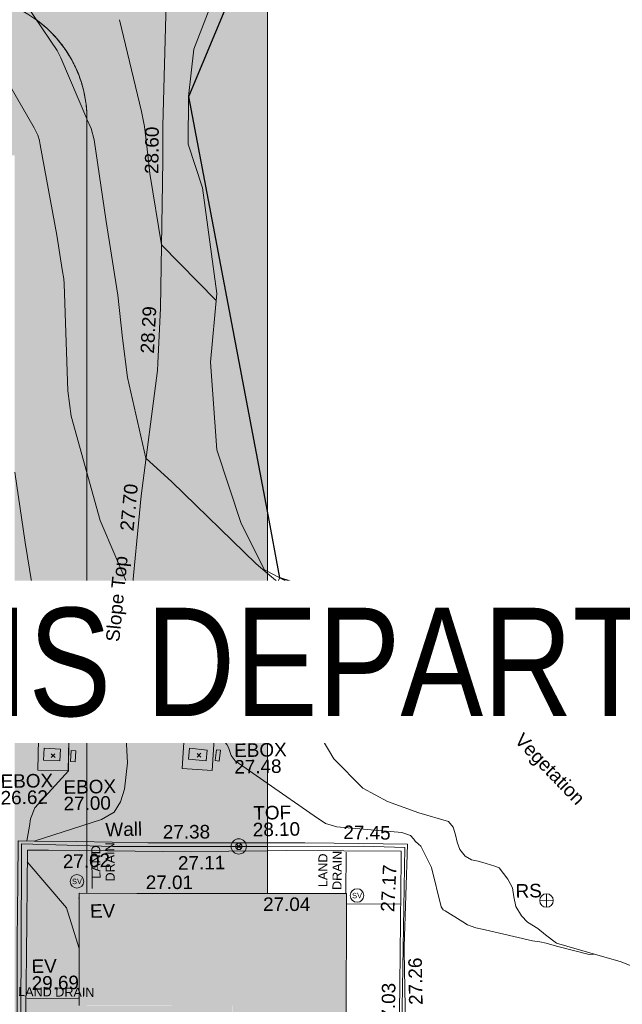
# Model space of a CAD drawing. Header units: millimetres. Extents: x -287732 to 520720, y -88450 to 287754.
# Tile 238 of 256: x 99810 to 116515, y -2644 to 24645. Entities that reach past the tile are written whole.
import ezdxf

# ---------------------------------------------------------------- set-up
doc = ezdxf.new("R2010")
doc.units = ezdxf.units.MM
doc.linetypes.add('IMPORT-UG_DRAINAGE_UNIDENTIFIED_QLB2 _2_', pattern=[2700, 1500, -300, 0, -250, 150, -300, 0, -200])
doc.linetypes.add('IMPORT-UG_ELEC_STREET LIGHTING_QLB2 _2_', pattern=[2700, 1500, -300, 0, -250, 150, -300, 0, -200])
for name, color, linetype, lineweight, true_color in [('00__TOPO__TOP_OF_FENCE_SYMBOL', 7, 'Continuous', 9, 0x666666), ('00_TOPO_EAVE', 7, 'Continuous', 9, 0x666666), ('00_TOPO_FURN_SIGN', 7, 'Continuous', 9, 0x666666), ('00_TOPO_SERV_STOP_VALVE', 7, 'Continuous', 9, 0x666666), ('00_UAV_BUILDING_OUTLINE', 5, 'Continuous', 9, 0x0000ff), ('00_UAV_CONCRETE', 9, 'Continuous', 9, 0x808080), ('00_UAV_EAVE', 7, 'Continuous', 9, 0x666666), ('00_UAV_ESB_BOX', 240, 'Continuous', 9, 0xff003f), ('00_UAV_FENCE_2D', 7, 'Continuous', 9, 0x264c2f), ('00_UAV_FURN_SIGN', 6, 'Continuous', 9, 0xff00ff), ('00_UAV_SERV_IC', 5, 'Continuous', 9, 0x0000ff), ('00_UAV_SLOPE_TOP', 40, 'Continuous', 9, 0xffbf00), ('00_UAV_TOP_OF_FENCE', 6, 'Continuous', 9, 0xff00ff), ('00_UAV_TREE_LINE', 7, 'Continuous', 9, 0x52a552), ('00_UAV_VEGETATION', 7, 'Continuous', 9, 0x52a552), ('00_UAV_WALL', 7, 'Continuous', 9, 0x7c00a5), ('01_DTM_CONTOUR_MJR', 7, 'Continuous', 9, 0x7f3f00), ('01_DTM_CONTOUR_MNR', 7, 'Continuous', 9, 0xa5a552), ('12333-PUM-2D-U-0001-C01 - Rev2_REVIT IMPORT_dwg', 7, 'Continuous', 9, 0x767676), ('A_RHA_Line', 7, 'Continuous', 9, 0x00a600), ('PUM-SURVEY BOUNDARY_EXTENT', 190, 'Continuous', 25, 0x7f00ff), ('PUM-UNIDENTIFIED-QLB2', 150, 'IMPORT-UG_DRAINAGE_UNIDENTIFIED_QLB2 _2_', 9, 0x007fff)]:
    doc.layers.add(name, color=color, linetype=linetype, lineweight=lineweight, true_color=true_color)
for name, color, linetype, lineweight in [('A_RHA_Detail', 7, 'Continuous', 9), ('A_RHA_Site', 7, 'Continuous', 9), ('A_RHA_Text', 7, 'Continuous', 9), ('GEN-TEXT', 7, 'Continuous', 9)]:
    doc.layers.add(name, color=color, linetype=linetype, lineweight=lineweight)
doc.styles.add('Arial Narrow', font='ARIALN.TTF', dxfattribs={"height": 3000})
doc.styles.add('Arial_1', font='arial.ttf', dxfattribs={"height": 250})
doc.styles.add('Swis721 Lt BT', font='swissl.ttf', dxfattribs={"height": 400})
doc.styles.add('Swis721 Lt BT_2', font='swissl.ttf', dxfattribs={"height": 375})

# ---------------------------------------------------------------- blocks, each defined once
blk = doc.blocks.new('12333-PUM-2D-U-0001-C01 - Rev2_REVIT IMPORT_dwg_MSL_Eaves_SYM_1-V83-Site Location Plan Proposed')
at = {"layer": '00_TOPO_EAVE', "color": 254, "true_color": 0xcccccc}
blk.add_line((-299, 97), (-357, 116), dxfattribs=at)
blk = doc.blocks.new('12333-PUM-2D-U-0001-C01 - Rev2_REVIT IMPORT_dwg_MSL_Eaves_SYM_1-V84-Site Location Plan Proposed')
at = {"layer": '00_TOPO_EAVE', "color": 254, "true_color": 0xcccccc}
blk.add_line((-299, 97), (-357, 116), dxfattribs=at)
blk = doc.blocks.new('12333-PUM-2D-U-0001-C01 - Rev2_REVIT IMPORT_dwg_MSL_RoadSign_SYM-2077242-Site Location Plan Proposed')
at = {"layer": '00_TOPO_FURN_SIGN', "color": 254, "true_color": 0xcccccc}
for p, q in [((-500, 0), (500, 0)), ((0, -500), (0, 500))]:
    blk.add_line(p, q, dxfattribs=at)
blk.add_circle((0, 0), 500, dxfattribs=at)
blk = doc.blocks.new('12333-PUM-2D-U-0001-C01 - Rev2_REVIT IMPORT_dwg_MSL_Sluice_Valve_SYM-2077246-Site Location Plan Proposed')
at = {"layer": '00_TOPO_SERV_STOP_VALVE', "color": 254, "true_color": 0xcccccc}
blk.add_circle((0, 0), 500, dxfattribs=at)
at = {"layer": '00_TOPO_SERV_STOP_VALVE', "insert": (0, 199), "char_height": 400, "width": 785.11, "attachment_point": 2, "line_spacing_factor": 1.005062, "style": 'Swis721 Lt BT'}
blk.add_mtext('SV', dxfattribs=at)
blk = doc.blocks.new('12333-PUM-2D-U-0001-C01 - Rev2_REVIT IMPORT_dwg_MSL_Node_LineworkTOF-2077248-Site Location Plan Proposed')
at = {"layer": '00__TOPO__TOP_OF_FENCE_SYMBOL', "color": 254, "true_color": 0xcccccc, "flags": 128}
for points in [[(165, 165), (0, 0), (-165, 165)], [(165, -165), (0, 0), (-165, -165)]]:
    blk.add_lwpolyline(points, dxfattribs=at)
at = {"layer": '00__TOPO__TOP_OF_FENCE_SYMBOL', "color": 254, "true_color": 0xcccccc}
for radius in [563, 234]:
    blk.add_circle((0, 0), radius, dxfattribs=at)
blk = doc.blocks.new('12333-PUM-2D-U-0001-C01 - Rev2_REVIT IMPORT_dwg_MGS62954_T2_Galway_ITM_3d_Rev1-2077680-Site Location Plan Proposed')
at = {"layer": '00_UAV_CONCRETE', "color": 254, "true_color": 0xcccccc, "flags": 128}
for points in [[(534002355, 725558371), (534003199, 725558340), (534003168, 725557482), (534002324, 725557513)], [(534006396, 725558356), (534007224, 725558286), (534007152, 725557426), (534006324, 725557496)]]:
    blk.add_lwpolyline(points, close=True, dxfattribs=at)
at = {"layer": '00_UAV_ESB_BOX', "color": 254, "true_color": 0xcccccc, "flags": 128}
for points in [[(534003238, 725557741), (534003259, 725558044), (534003387, 725558035), (534003366, 725557732)], [(534007243, 725557694), (534007282, 725557994), (534007393, 725557980), (534007354, 725557680)]]:
    blk.add_lwpolyline(points, close=True, dxfattribs=at)
at = {"layer": '00_UAV_FENCE_2D', "color": 254, "true_color": 0xcccccc, "flags": 128}
for points in [[(534001711, 725549922), (534001774, 725552370), (534001838, 725555482), (534004364, 725555367), (534007802, 725555306), (534008648, 725555293)], [(534008648, 725555293), (534011315, 725555249), (534012459, 725555193), (534012310, 725550762), (534012269, 725548794)]]:
    blk.add_lwpolyline(points, dxfattribs=at)
at = {"layer": '00_UAV_SERV_IC', "color": 254, "true_color": 0xcccccc, "flags": 128}
for points in [[(534002486, 725557795), (534002510, 725558120), (534002962, 725558087), (534002938, 725557762)], [(534006538, 725558049), (534007029, 725557990), (534006993, 725557690), (534006502, 725557749)]]:
    blk.add_lwpolyline(points, close=True, dxfattribs=at)
at = {"layer": '00_UAV_SLOPE_TOP', "color": 254, "true_color": 0xcccccc, "flags": 128}
blk.add_lwpolyline([(534002190, 725555553), (534004066, 725556117), (534004421, 725556317), (534004599, 725556600), (534004715, 725556950), (534004810, 725557679), (534004772, 725558869), (534004744, 725559710), (534004772, 725560377), (534004855, 725561013), (534004909, 725561430), (534005181, 725563820), (534005323, 725565069), (534005832, 725568532), (534005847, 725568740), (534005950, 725570258), (534006066, 725573724), (534006088, 725574392), (534006101, 725575308), (534006253, 725578715)], dxfattribs=at)
at = {"layer": '00_UAV_TREE_LINE', "color": 254, "true_color": 0xcccccc, "flags": 128}
for points in [[(534009117, 725582159), (534008508, 725581189), (534008105, 725580110), (534007578, 725578847), (534006998, 725577424), (534006831, 725576115), (534006795, 725574789), (534007173, 725573576), (534007517, 725570634), (534007308, 725568736), (534007445, 725566303), (534008082, 725564251), (534008707, 725562962), (534008781, 725562921)], [(534008781, 725562921), (534010396, 725562025), (534011728, 725561815), (534013222, 725561731), (534015866, 725561463), (534017072, 725561156), (534017927, 725560478), (534018902, 725559559)]]:
    blk.add_lwpolyline(points, dxfattribs=at)
at = {"layer": '00_UAV_VEGETATION', "color": 254, "true_color": 0xcccccc, "flags": 128}
blk.add_lwpolyline([(534019466, 725551471), (534018399, 725551924), (534017535, 725552184), (534016619, 725552471), (534016318, 725552712), (534016102, 725552886), (534015827, 725553070), (534015655, 725553243), (534015507, 725553506), (534015458, 725553779), (534015426, 725554026), (534015297, 725554267), (534015067, 725554590), (534014947, 725554637), (534014705, 725554712), (534014483, 725554782), (534014297, 725554823), (534014123, 725554931), (534013984, 725555111), (534013908, 725555319), (534013873, 725555523), (534013808, 725555735), (534013683, 725555897), (534012862, 725556145), (534012005, 725556476), (534011327, 725556864), (534010530, 725557690), (534009905, 725558790), (534009341, 725559613), (534008950, 725560542), (534008885, 725560820), (534008907, 725560988), (534008948, 725561483), (534008968, 725561879), (534008945, 725562189), (534008962, 725562442), (534009129, 725562728)], dxfattribs=at)
at = {"layer": '00_UAV_WALL', "color": 254, "true_color": 0xcccccc, "flags": 128}
for points in [[(534001617, 725549957), (534001646, 725551266), (534001647, 725551336), (534001673, 725552805), (534001718, 725554435), (534001749, 725555565), (534002190, 725555553), (534003363, 725555519), (534005337, 725555445), (534005504, 725555443), (534007246, 725555419), (534008650, 725555393)], [(534008646, 725555170), (534007576, 725555175), (534006518, 725555180), (534003448, 725555268), (534002578, 725555290), (534001995, 725555305), (534001918, 725552405), (534001877, 725550892), (534001850, 725549870)], [(534008650, 725555393), (534009693, 725555374), (534010502, 725555349), (534012533, 725555284), (534012390, 725552440), (534012390, 725552325), (534012394, 725548715), (534012170, 725548725), (534012206, 725549882), (534012253, 725551398), (534012354, 725554878), (534012360, 725555092), (534009182, 725555167), (534008646, 725555170)]]:
    blk.add_lwpolyline(points, dxfattribs=at)
at = {"layer": '01_DTM_CONTOUR_MJR', "color": 254, "true_color": 0xcccccc, "flags": 128}
for points in [[(534002535, 725575321), (534001889, 725576485), (534001574, 725577003), (534001168, 725577598), (534000822, 725578026), (534000625, 725578282), (534000308, 725578720), (534000044, 725578979), (533999574, 725579349), (533999132, 725579690), (533998714, 725579890), (533997997, 725580058), (533996537, 725580399), (533995738, 725580606), (533994418, 725580859), (533991283, 725581271)], [(534002673, 725574967), (534002634, 725575111), (534002536, 725575317)], [(534008679, 725557041), (534007795, 725557681), (534007689, 725557827), (534007619, 725558054), (534007572, 725558132), (534007379, 725558389), (534007331, 725558435), (534006843, 725558798), (534006141, 725560526), (534006077, 725560953), (534005945, 725561271), (534005010, 725562360), (534004172, 725564402), (534003420, 725567307), (534003337, 725568011), (534003288, 725570980), (534003279, 725571123), (534003244, 725571374), (534003110, 725572330), (534002695, 725574841), (534002676, 725574957)], [(534017648, 725552150), (534017517, 725552144), (534016612, 725552384), (534016331, 725552476), (534016151, 725552512), (534015949, 725552546), (534014647, 725552878), (534014386, 725552939), (534014156, 725553027), (534014033, 725553104), (534013550, 725553425), (534013490, 725553453), (534013439, 725553531), (534013190, 725554630), (534012904, 725555227), (534012843, 725555280), (534012753, 725555364), (534012713, 725555425), (534012624, 725555524), (534012387, 725555611), (534010586, 725555799), (534010272, 725555899), (534009959, 725556113), (534008679, 725557041)]]:
    blk.add_lwpolyline(points, dxfattribs=at)
at = {"layer": '01_DTM_CONTOUR_MNR', "color": 254, "true_color": 0xcccccc}
blk.add_line((534009063, 725562614), (534008780, 725562864), dxfattribs=at)
at = {"layer": '01_DTM_CONTOUR_MNR', "color": 254, "true_color": 0xcccccc, "flags": 128}
for points in [[(534004001, 725575539), (534003304, 725577242), (534003208, 725577446), (534003020, 725577740), (534002342, 725578772), (534002261, 725578879), (534002215, 725578941), (534001517, 725579972), (534000916, 725580592), (534000814, 725580686), (533999879, 725581642), (533999834, 725581665), (533998130, 725582047), (533997877, 725582125), (533996072, 725582706), (533992973, 725583298), (533992508, 725583351), (533991321, 725583449)], [(534007497, 725570445), (534006010, 725572010), (534005721, 725573999), (534005669, 725574516), (534005590, 725575299), (534005515, 725575714), (534004947, 725578269)], [(534008780, 725562864), (534008480, 725563130), (534006174, 725565441), (534005470, 725566110), (534005000, 725568357), (534004883, 725569442), (534004767, 725570642), (534004486, 725572690), (534004187, 725574960), (534004111, 725575269), (534004002, 725575535)], [(534001982, 725555559), (534002063, 725555969), (534002097, 725556170), (534002220, 725556470), (534003170, 725557480), (534003200, 725558340), (534003218, 725559082), (534003211, 725559306), (534003187, 725559472), (534002580, 725561630), (534002358, 725562305), (534002245, 725562696), (534002081, 725563831), (534001830, 725565782)], [(534003385, 725552557), (534003051, 725553685), (534001986, 725554982)]]:
    blk.add_lwpolyline(points, dxfattribs=at)
at = {"xscale": 0.375, "yscale": 0.375, "zscale": 0.375}
for name, p in [('12333-PUM-2D-U-0001-C01 - Rev2_REVIT IMPORT_dwg_MSL_Node_LineworkTOF-2077248-Site Location Plan Proposed', (534007857, 725555306)), ('12333-PUM-2D-U-0001-C01 - Rev2_REVIT IMPORT_dwg_MSL_Sluice_Valve_SYM-2077246-Site Location Plan Proposed', (534003356, 725554415)), ('12333-PUM-2D-U-0001-C01 - Rev2_REVIT IMPORT_dwg_MSL_Sluice_Valve_SYM-2077246-Site Location Plan Proposed', (534011112, 725553888)), ('12333-PUM-2D-U-0001-C01 - Rev2_REVIT IMPORT_dwg_MSL_Eaves_SYM_1-V83-Site Location Plan Proposed', (534003523, 725553907)), ('12333-PUM-2D-U-0001-C01 - Rev2_REVIT IMPORT_dwg_MSL_RoadSign_SYM-2077242-Site Location Plan Proposed', (534016360, 725553657)), ('12333-PUM-2D-U-0001-C01 - Rev2_REVIT IMPORT_dwg_MSL_Eaves_SYM_1-V84-Site Location Plan Proposed', (534003471, 725551143))]:
    blk.add_blockref(name, p, dxfattribs=at)
at = {"layer": '00_UAV_BUILDING_OUTLINE', "color": 251, "true_color": 0x666666, "char_height": 375, "width": 1495.9, "attachment_point": 1, "rotation": 358.9245, "line_spacing_factor": 1.005062, "style": 'Swis721 Lt BT_2'}
for s, insert in [('27.01', (534005265, 725554546)), ('27.04', (534008505, 725553881))]:
    blk.add_mtext(s, dxfattribs=dict(at, insert=insert))
at = {"layer": '00_UAV_EAVE', "char_height": 375, "attachment_point": 1, "line_spacing_factor": 1.005062, "style": 'Swis721 Lt BT_2'}
for s, insert, width in [('EV', (534003701, 725553774), 736.08), ('EV', (534002055, 725552271), 736.08), ('29.69', (534002051, 725551805), 1495.9)]:
    blk.add_mtext(s, dxfattribs=dict(at, insert=insert, width=width))
at = {"layer": '00_UAV_ESB_BOX', "color": 251, "true_color": 0x666666, "char_height": 375, "attachment_point": 1, "line_spacing_factor": 1.005062, "style": 'Swis721 Lt BT_2'}
for s, insert, width in [('EBOX', (534007776, 725558156), 1619.37), ('27.48', (534007769, 725557699), 1495.9), ('EBOX', (534001287, 725557413), 1619.37), ('EBOX', (534003028, 725557221), 1619.37), ('26.62', (534001280, 725556956), 1495.9), ('27.00', (534003021, 725556764), 1495.9)]:
    blk.add_mtext(s, dxfattribs=dict(at, insert=insert, width=width))
at = {"layer": '00_UAV_FURN_SIGN', "color": 251, "true_color": 0x666666, "insert": (534015506, 725554125), "char_height": 375, "width": 783.57, "attachment_point": 1, "line_spacing_factor": 1.005062, "style": 'Swis721 Lt BT_2'}
blk.add_mtext('RS', dxfattribs=at)
at = {"layer": '00_UAV_SERV_IC', "color": 251, "true_color": 0x666666, "char_height": 375, "attachment_point": 1, "line_spacing_factor": 1.005062, "style": 'Swis721 Lt BT_2'}
for s, insert, width in [('ICU', (534002159, 725559574), 1021.01), ('ICU', (534006313, 725559446), 1021.01), ('26.90', (534002114, 725559103), 1495.9), ('27.44', (534006268, 725558976), 1495.9)]:
    blk.add_mtext(s, dxfattribs=dict(at, insert=insert, width=width))
at = {"layer": '00_UAV_SLOPE_TOP', "color": 251, "true_color": 0x666666, "char_height": 375, "attachment_point": 1, "line_spacing_factor": 1.005062, "style": 'Swis721 Lt BT_2'}
for s, insert, width, rotation in [('28.60', (534005578, 725573988), 1495.9, 88.452), ('28.29', (534005370, 725569023), 1495.9, 86.089), ('27.70', (534004718, 725564125), 1495.9, 83.5095), ('Slope Top', (534004269, 725561063), 2763.86, 83.2661), ('27.30', (534004271, 725559109), 1495.9, 91.1844)]:
    blk.add_mtext(s, dxfattribs=dict(at, insert=insert, width=width, rotation=rotation))
at = {"layer": '00_UAV_TOP_OF_FENCE', "color": 251, "true_color": 0x666666, "char_height": 375, "attachment_point": 1, "line_spacing_factor": 1.005062, "style": 'Swis721 Lt BT_2'}
for s, insert, width in [('TOF', (534008276, 725556414), 1163.48), ('28.10', (534008253, 725555951), 1495.9)]:
    blk.add_mtext(s, dxfattribs=dict(at, insert=insert, width=width))
at = {"layer": '00_UAV_VEGETATION', "color": 251, "true_color": 0x666666, "insert": (534015804, 725558346), "char_height": 375, "width": 2877.83, "attachment_point": 1, "rotation": 312.9736, "line_spacing_factor": 1.005062, "style": 'Swis721 Lt BT_2'}
blk.add_mtext('Vegetation', dxfattribs=at)
at = {"layer": '00_UAV_WALL', "color": 251, "true_color": 0x666666, "char_height": 375, "attachment_point": 1, "line_spacing_factor": 1.005062, "style": 'Swis721 Lt BT_2'}
for s, insert, width, rotation in [('Wall', (534004167, 725556021), 1130.24, 0.3886), ('27.38', (534005761, 725555934), 1495.9, 359.2197), ('27.45', (534010768, 725555836), 1495.9, 358.1849), ('27.02', (534002971, 725555161), 1495.9, 0.6134), ('27.11', (534006164, 725555063), 1495.9, 359.7204), ('27.17', (534011758, 725553433), 1495.9, 86.15), ('27.26', (534012501, 725550828), 1495.9, 90.0615), ('27.03', (534011718, 725550148), 1495.9, 88.2215)]:
    blk.add_mtext(s, dxfattribs=dict(at, insert=insert, width=width, rotation=rotation))
blk = doc.blocks.new('12333-PUM-2D-U-0001-C01 - Rev2_REVIT IMPORT_dwg-1620468-Site Location Plan Proposed')
at = {"layer": 'GEN-TEXT', "color": 253, "true_color": 0xaaaaaa}
for p, q in [((361622, -57997), (361728, -57891)), ((361728, -57997), (361622, -57891)), ((365667, -58055), (365773, -57949)), ((365773, -58055), (365667, -57949))]:
    blk.add_line(p, q, dxfattribs=at)
at = {"layer": 'PUM-SURVEY BOUNDARY_EXTENT', "color": 201, "true_color": 0xd4aaff}
for p, q in [((365752, -39739), (368023, -34559)), ((367731, -51270), (365752, -39739))]:
    blk.add_line(p, q, dxfattribs=at)
at = {"layer": 'PUM-SURVEY BOUNDARY_EXTENT', "color": 201, "true_color": 0xd4aaff, "flags": 128}
blk.add_lwpolyline([(251212, -124403), (251950, -124072), (259237, -119988), (323874, -112520), (334940, -105533), (357850, -103777), (392540, -99127), (407227, -92450), (410397, -84600), (409218, -80398), (407088, -76497), (402381, -67044), (394609, -62225), (368049, -53126), (367731, -51270)], dxfattribs=at)
at = {"layer": 'PUM-UNIDENTIFIED-QLB2', "color": 141, "true_color": 0xaad4ff}
for p, q in [((362697, -61639), (362706, -60621)), ((369750, -60761), (369726, -61908)), ((369733, -62193), (371229, -62226)), ((362279, -64687), (360830, -64646))]:
    blk.add_line(p, q, dxfattribs=at)
blk.add_blockref('12333-PUM-2D-U-0001-C01 - Rev2_REVIT IMPORT_dwg_MGS62954_T2_Galway_ITM_3d_Rev1-2077680-Site Location Plan Proposed', (-533641080, -725615854))
at = {"layer": 'PUM-UNIDENTIFIED-QLB2', "char_height": 250, "attachment_point": 2, "line_spacing_factor": 0.941778, "style": 'Arial_1'}
for s, insert, width, rotation in [('LAND\\PDRAIN', (362684, -60910), 1294.7, 89.4935), ('LAND\\PDRAIN', (368972, -61248), 1294.7, 88.759), ('LAND DRAIN', (361653, -64369), 2522.06, 358.3806)]:
    blk.add_mtext(s, dxfattribs=dict(at, insert=insert, width=width, rotation=rotation))
blk = doc.blocks.new('Ground Floor Site Elements 4 - Ground Floor Site Elements 1-1291089-Site Location Plan Proposed')
at = {"layer": 'A_RHA_Site', "true_color": 0x9b9b9b, "transparency": 33554432}
h = blk.add_hatch(color=253, dxfattribs=at)
h.paths.add_polyline_path([(105490, -11376), (106675, -11376), (106675, -10074), (105713, -10073), (105713, -2679), (101675, -2679), (101675, -4413), (102056, -4549), (104792, -7767), (105433, -11376)])
h.paths.add_polyline_path([(106675, 427), (106675, 31000), (96415, 31000), (96415, 29640), (92754, 29640), (92760, 26177), (92779, 26066), (92810, 25958), (92853, 25855), (92907, 25757), (92972, 25665), (93047, 25581), (93130, 25507), (93222, 25442), (93320, 25388), (93424, 25345), (93531, 25314), (93642, 25295), (93754, 25289), (98480, 25282), (98684, 25264), (98887, 25233), (99088, 25190), (99286, 25135), (99480, 25068), (99675, 24987), (99855, 24899), (100047, 24790), (100206, 24687), (100371, 24565), (100529, 24434), (100734, 24234), (100819, 24143), (100951, 23985), (101073, 23820), (101184, 23648), (101285, 23469), (101375, 23284), (101454, 23094), (101521, 22900), (101576, 22702), (101619, 22501), (101650, 22298), (101668, 22094), (101675, 21889), (101675, 433), (105723, 428)])
h.paths.add_polyline_path([(95023, 29740), (95124, 29740), (94124, 30740), (93886, 30740), (94886, 29740)])
h.paths.add_polyline_path([(95954, 29740), (96023, 29740), (95023, 30740), (94786, 30740), (95786, 29740), (95946, 29740)])
h.paths.add_polyline_path([(95336, 29740), (95574, 29740), (94574, 30740), (94336, 30740), (95304, 29771)])
h.paths.add_polyline_path([(96235, 29740), (96325, 29740), (96325, 29888), (95473, 30740), (95235, 30740), (96097, 29878)])
h.paths.add_polyline_path([(93775, 29740), (92825, 30690), (92825, 30452), (93537, 29740)])
h.paths.add_polyline_path([(93987, 29740), (94224, 29740), (92825, 31140), (92825, 30902), (93975, 29752)])
h.paths.add_polyline_path([(93325, 29740), (92825, 30240), (92825, 30003), (93087, 29740)])
h.paths.add_polyline_path([(94437, 29740), (94674, 29740), (92825, 31589), (92825, 31352), (94422, 29754)])
h.paths.add_polyline_path([(96325, 30100), (96325, 30338), (95923, 30740), (95685, 30740), (96285, 30140)])
h.paths.add_polyline_path([(96325, 30550), (96325, 30740), (96135, 30740), (96235, 30639)])
h.paths.add_polyline_path([(93825, 30801), (93825, 31039), (92825, 32039), (92835, 31791), (93786, 30840)])
h.paths.add_polyline_path([(93825, 31251), (93825, 31489), (92825, 32489), (92833, 32243), (93724, 31352)])
h.paths.add_polyline_path([(93825, 31701), (93825, 31938), (92825, 32938), (92833, 32692), (93724, 31801)])
h.paths.add_polyline_path([(93825, 32151), (93825, 32388), (92825, 33388), (92825, 33151), (93724, 32251)])
h.paths.add_polyline_path([(93825, 32600), (93825, 32838), (92825, 33838), (92825, 33600), (93724, 32701)])
h.paths.add_polyline_path([(93825, 33050), (93816, 33296), (92825, 34288), (92825, 34050), (93724, 33151)])
h.paths.add_polyline_path([(93825, 33500), (93814, 33748), (92825, 34737), (92825, 34500), (93816, 33509)])
h.paths.add_polyline_path([(93825, 33949), (93825, 34187), (92825, 35187), (92825, 34949), (93800, 33974)])
h.paths.add_polyline_path([(93825, 34399), (93825, 34637), (92825, 35637), (92825, 35399), (93777, 34447)])
h.paths.add_polyline_path([(93825, 34849), (93825, 35086), (93171, 35740), (92934, 35740), (93758, 34915)])
h.paths.add_polyline_path([(93825, 35299), (93825, 35536), (93621, 35740), (93383, 35740), (93739, 35384)])
at = {"layer": 'A_RHA_Site', "color": 253, "true_color": 0xaaaaaa}
for p, q in [((106675, 427), (106675, 25840)), ((106675, 25840), (106675, 427)), ((101675, 21889), (101675, 433)), ((101675, 433), (101675, 21889))]:
    blk.add_line(p, q, dxfattribs=at)
for start, end in [(0, 90), (51.9231, 55.3846), (48.4615, 51.9231), (45, 48.4615), (41.5385, 45), (38.0769, 41.5385), (34.6154, 38.0769), (31.1538, 34.6154), (27.6923, 31.1538), (24.2308, 27.6923), (20.7692, 24.2308), (17.3077, 20.7692), (13.8462, 17.3077), (10.3846, 13.8462), (6.9231, 10.3846), (3.4615, 6.9231), (0, 3.4615)]:
    blk.add_arc((98275, 21889), 3400, start, end, dxfattribs=at)
blk = doc.blocks.new('Ground Floor Site Elements 5 - Ground Floor Site Elements 1-1291500-Site Location Plan Proposed')
at = {"layer": 'A_RHA_Site', "true_color": 0xc0c0c0, "transparency": 33554432}
blk.add_hatch(color=9, dxfattribs=at).paths.add_polyline_path([(101675, -4413), (101675, -2674), (101458, -2673), (101462, 434), (101675, 434), (101668, 22094), (101650, 22298), (101619, 22501), (101576, 22702), (101521, 22900), (101454, 23094), (101375, 23284), (101285, 23469), (101184, 23648), (101073, 23820), (100951, 23985), (100734, 24234), (100679, 24293), (100529, 24434), (100371, 24565), (100047, 24790), (100033, 24798), (99855, 24899), (99670, 24989), (99480, 25068), (99286, 25135), (99088, 25190), (98887, 25233), (98684, 25264), (98480, 25282), (98275, 25289), (93642, 25295), (93531, 25314), (93424, 25345), (93320, 25388), (93222, 25442), (93130, 25507), (93047, 25581), (92972, 25665), (92907, 25757), (92853, 25855), (92810, 25958), (92779, 26066), (92760, 26177), (92754, 26289), (92754, 29640), (92725, 29640), (92735, 35840), (92754, 35842), (92754, 36790), (92651, 36790), (92735, 36764), (88868, 36764), (88858, 36764), (88858, 18340), (94418, 18340), (96964, 20886), (99675, 20886), (99675, -3703), (101462, -4338)])
at = {"layer": 'A_RHA_Site', "color": 253, "true_color": 0xaaaaaa}
for p, q in [((101675, 433), (101675, 21889)), ((101675, 21889), (101675, 433))]:
    blk.add_line(p, q, dxfattribs=at)
for start, end in [(360, 90), (51.9231, 55.3846), (48.4615, 51.9231), (45, 48.4615), (41.5385, 45), (38.0769, 41.5385), (34.6154, 38.0769), (31.1538, 34.6154), (27.6923, 31.1538), (24.2308, 27.6923), (20.7692, 24.2308), (17.3077, 20.7692), (13.8462, 17.3077), (10.3846, 13.8462), (6.9231, 10.3846), (3.4615, 6.9231), (360, 3.4615)]:
    blk.add_arc((98275, 21889), 3400, start, end, dxfattribs=at)

msp = doc.modelspace()

# ---------------------------------------------------------------- hatches: boundary and pattern name
at = {"layer": 'A_RHA_Detail', "true_color": 0xff0000}
h = msp.add_hatch(color=1, dxfattribs=at)
h.paths.add_polyline_path([(57134, -15525), (64822, -15430), (64727, -7729), (57039, -7824), (57105, -13215)])
h.paths.add_polyline_path([(108853, -10077), (108861, 424), (101462, 434), (101462, -2673), (105723, -2679), (105723, -10073), (106675, -10074)])

# ---------------------------------------------------------------- linework, layer by layer
at = {"layer": 'A_RHA_Line', "color": 7}
for p, q in [((101462, 434), (101458, -2673)), ((103054, 431), (101462, 434)), ((108054, 425), (103054, 431)), ((108867, 424), (108054, 425)), ((108861, -4576), (108867, 424))]:
    msp.add_line(p, q, dxfattribs=at)

# ---------------------------------------------------------------- block references
at = {"layer": '12333-PUM-2D-U-0001-C01 - Rev2_REVIT IMPORT_dwg', "color": 254, "linetype": 'IMPORT-UG_ELEC_STREET LIGHTING_QLB2 _2_', "true_color": 0xffd4d4, "rotation": 0.9999999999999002}
msp.add_blockref('12333-PUM-2D-U-0001-C01 - Rev2_REVIT IMPORT_dwg-1620468-Site Location Plan Proposed', (-261895, 55870), dxfattribs=at)
at = {"layer": 'A_RHA_Site', "color": 253, "true_color": 0xaaaaaa}
for name in ['Ground Floor Site Elements 5 - Ground Floor Site Elements 1-1291500-Site Location Plan Proposed', 'Ground Floor Site Elements 4 - Ground Floor Site Elements 1-1291089-Site Location Plan Proposed']:
    msp.add_blockref(name, (0, 0), dxfattribs=at)

# ---------------------------------------------------------------- next in the draw order: texts
at = {"layer": 'A_RHA_Text', "lineweight": 35, "insert": (72753, 8346), "char_height": 3000, "width": 66620.23, "attachment_point": 1, "style": 'Arial Narrow', "bg_fill": 3, "box_fill_scale": 1.25, "bg_fill_color": 256, "bg_fill_true_color": 13158600, "bg_fill_transparency": 0}
msp.add_mtext('CYSTIC FIBROSIS DEPARTMENT', dxfattribs=at)

doc.saveas('drawing.dxf')
